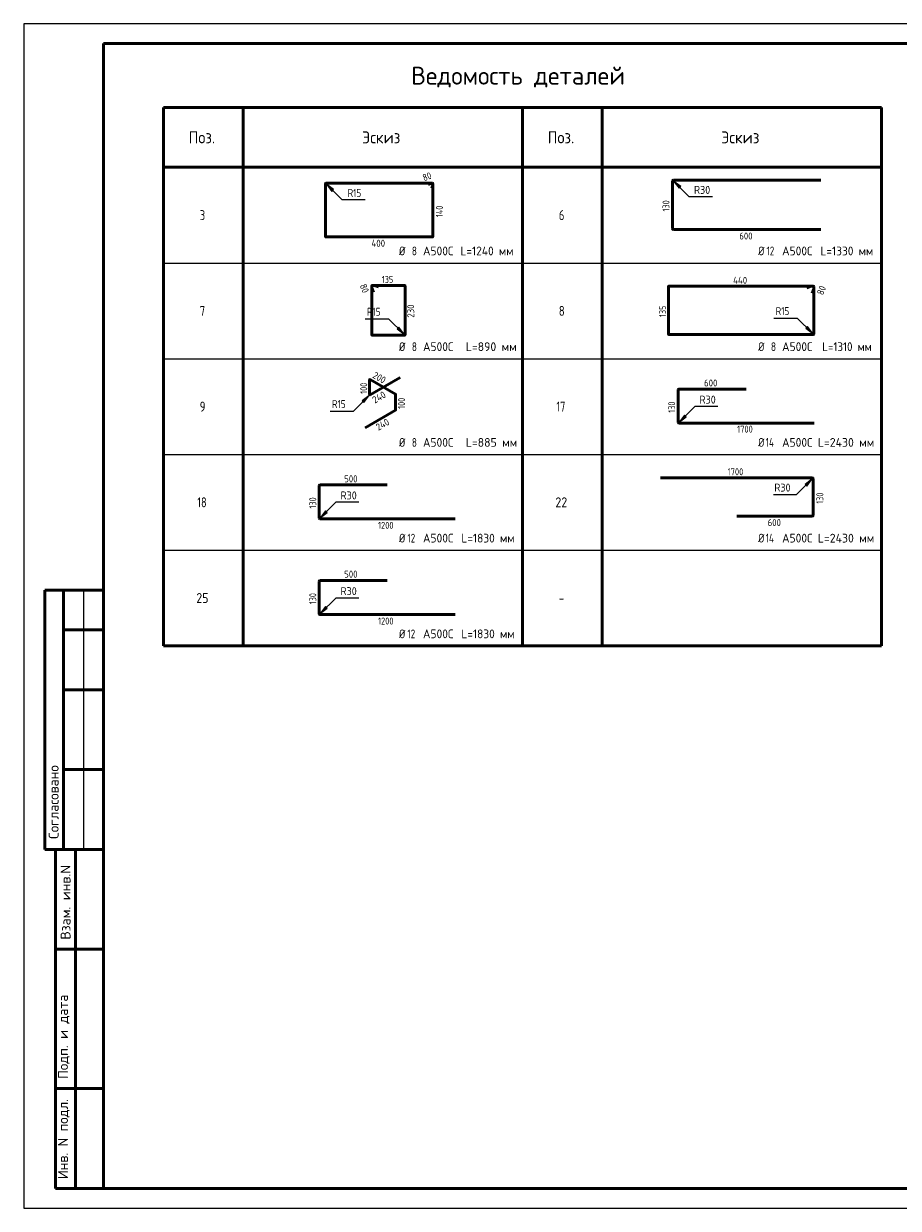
# Model space of a CAD drawing. Header units: millimetres. Extents: x 0 to 42000, y 0 to 29700.
# Tile 1 of 3: x 0 to 21920, y 0 to 29700. Entities that reach past the tile are written whole.
import ezdxf

# ---------------------------------------------------------------- set-up
doc = ezdxf.new("R2010")
doc.units = ezdxf.units.MM
doc.linetypes.add('______2', pattern=[270, 200, -70])
doc.layers.add('Standard', color=7, linetype='Continuous', lineweight=25)
doc.layers.add('ЖБ Стена верхний уровень', color=7, linetype='______2', lineweight=13, true_color=0x656565)
doc.styles.add('ISOCPEUR', font='txt')

msp = doc.modelspace()

# ---------------------------------------------------------------- hatches: boundary and pattern name
at = {"layer": 'Standard', "linetype": 'Continuous', "lineweight": 13, "transparency": 33554687}
for points in [[(7766, 25539), (7596, 25666), (7724, 25496)], [(16466, 25615), (16297, 25743), (16424, 25573)], [(9356, 22048), (9525, 21921), (9398, 22090)], [(19600, 22065), (19769, 21937), (19642, 22107)], [(8523, 20202), (8651, 20372), (8481, 20245)], [(16562, 19889), (16434, 19719), (16604, 19846)], [(19627, 18109), (19754, 18279), (19585, 18151)], [(7565, 17487), (7437, 17317), (7607, 17444)], [(7565, 15087), (7437, 14917), (7607, 15044)]]:
    msp.add_hatch(color=7, dxfattribs=at).paths.add_polyline_path(points)

# ---------------------------------------------------------------- linework, layer by layer
at = {"layer": 'Standard', "color": 7, "linetype": 'Continuous', "lineweight": 25, "transparency": 33554687}
msp.add_line((2000, 29200), (2000, 1058), dxfattribs=at)
at = {"layer": 'Standard', "color": 7, "linetype": 'Continuous', "lineweight": 50, "transparency": 33554687}
for p, q in [((3500, 27600), (12500, 27600)), ((3500, 14100), (3500, 27600)), ((5500, 14100), (5500, 27600)), ((12500, 27600), (21500, 27600)), ((12500, 14100), (12500, 27600)), ((14500, 14100), (14500, 27600)), ((21500, 14100), (21500, 27600)), ((21500, 26100), (3500, 26100)), ((7563, 24361), (7563, 25691)), ((7571, 25699), (10246, 25699)), ((10134, 25671), (10209, 25699)), ((10212, 25699), (10246, 25699)), ((10254, 25654), (10226, 25578)), ((10254, 25691), (10254, 24361)), ((10254, 25691), (10254, 25656)), ((10247, 24354), (7571, 24354)), ((6, 15500), (0, 15500)), ((2000, 15500), (527, 15500)), ((527, 15500), (527, 9000)), ((527, 15500), (527, 9000)), ((1000, 15500), (1000, 9000)), ((2000, 14500), (1000, 14500)), ((3500, 14100), (21500, 14100)), ((2000, 13000), (1000, 13000)), ((2000, 11000), (1000, 11000)), ((0, 9000), (6, 9000)), ((527, 9000), (2000, 9000)), ((800, 500), (800, 9000)), ((800, 500), (800, 9000)), ((1300, 500), (1300, 9000)), ((800, 6500), (2000, 6500)), ((800, 3000), (2000, 3000)), ((2000, 500), (800, 500))]:
    msp.add_line(p, q, dxfattribs=at)
at = {"layer": 'Standard', "color": 7, "linetype": 'Continuous', "lineweight": 13, "transparency": 33554687}
for p, q in [((7596, 25666), (7596, 25666)), ((7596, 25666), (7596, 25666)), ((7596, 25666), (7596, 25666)), ((7596, 25666), (7724, 25496)), ((7766, 25539), (7596, 25666)), ((16297, 25743), (16297, 25743)), ((16297, 25743), (16297, 25743)), ((16297, 25743), (16297, 25743)), ((16297, 25743), (16424, 25573)), ((16466, 25615), (16297, 25743)), ((16424, 25573), (16466, 25615)), ((16445, 25594), (16456, 25584)), ((7724, 25496), (7766, 25539)), ((7745, 25517), (7755, 25507)), ((3500, 23700), (21500, 23700)), ((9398, 22090), (9356, 22048)), ((9356, 22048), (9525, 21921)), ((9377, 22069), (9366, 22080)), ((9525, 21921), (9398, 22090)), ((19642, 22107), (19600, 22065)), ((19600, 22065), (19769, 21937)), ((19621, 22086), (19610, 22096)), ((19769, 21937), (19642, 22107)), ((9525, 21921), (9525, 21921)), ((9525, 21921), (9525, 21921)), ((9525, 21921), (9525, 21921)), ((19769, 21937), (19769, 21937)), ((19769, 21937), (19769, 21937)), ((19769, 21937), (19769, 21937)), ((3500, 21300), (21500, 21300)), ((8651, 20372), (8481, 20245)), ((8481, 20245), (8523, 20202)), ((8502, 20223), (8491, 20213)), ((8523, 20202), (8651, 20372)), ((8651, 20372), (8651, 20372)), ((8651, 20372), (8651, 20372)), ((8651, 20372), (8651, 20372)), ((16562, 19889), (16434, 19719)), ((16434, 19719), (16604, 19846)), ((16434, 19719), (16434, 19719)), ((16434, 19719), (16434, 19719)), ((16434, 19719), (16434, 19719)), ((16604, 19846), (16562, 19889)), ((16583, 19868), (16594, 19878)), ((3500, 18900), (21500, 18900)), ((19754, 18279), (19585, 18151)), ((19585, 18151), (19627, 18109)), ((19606, 18130), (19595, 18120)), ((19627, 18109), (19754, 18279)), ((19754, 18279), (19754, 18279)), ((19754, 18279), (19754, 18279)), ((19754, 18279), (19754, 18279)), ((7565, 17487), (7437, 17317)), ((7437, 17317), (7607, 17444)), ((7437, 17317), (7437, 17317)), ((7437, 17317), (7437, 17317)), ((7437, 17317), (7437, 17317)), ((7607, 17444), (7565, 17487)), ((7586, 17466), (7597, 17476)), ((3500, 16500), (21500, 16500)), ((1500, 15500), (1500, 9000)), ((7565, 15087), (7437, 14917)), ((7437, 14917), (7607, 15044)), ((7437, 14917), (7437, 14917)), ((7437, 14917), (7437, 14917)), ((7437, 14917), (7437, 14917)), ((7607, 15044), (7565, 15087)), ((7586, 15066), (7597, 15076))]:
    msp.add_line(p, q, dxfattribs=at)
at = {"layer": 'Standard', "color": 7, "linetype": 'Continuous', "lineweight": 25, "transparency": 33554687}
msp.add_lwpolyline([(0, 0), (42000, 0), (42000, 29700), (0, 29700), (0, 0)], close=True, dxfattribs=at)
at = {"layer": 'Standard', "color": 7, "linetype": 'Continuous', "lineweight": 50, "transparency": 33554687}
msp.add_lwpolyline([(2000, 29200), (41500, 29200), (41500, 500), (2000, 500), (2000, 29200)], close=True, dxfattribs=at)
at = {"layer": 'Standard', "color": 7, "linetype": 'Continuous', "lineweight": 13, "transparency": 33554687}
for points in [[(41500, 29200), (2000, 29200), (2000, 500), (41500, 500), (41500, 29200)], [(8562, 25283), (7979, 25283), (7596, 25666)], [(17262, 25360), (16679, 25360), (16297, 25743)], [(8560, 22304), (9142, 22304), (9525, 21921)], [(18804, 22320), (19387, 22320), (19769, 21937)], [(7685, 19989), (8268, 19989), (8651, 20372)], [(17400, 20102), (16817, 20102), (16434, 19719)], [(18789, 17896), (19372, 17896), (19754, 18279)], [(8403, 17700), (7820, 17700), (7437, 17317)], [(8403, 15300), (7820, 15300), (7437, 14917)]]:
    msp.add_lwpolyline(points, dxfattribs=at)
at = {"layer": 'Standard', "color": 7, "linetype": 'Continuous', "lineweight": 50, "transparency": 33554687}
for centre, radius, start, end in [((7571, 25691), 7.73, 90, 180), ((10212, 25691), 7.93, 90, 110), ((10246, 25691), 7.93, 0, 90), ((10246, 25691), 7.93, 0, 90), ((10246, 25656), 7.93, 340, 0), ((7571, 24361), 7.73, 180, 270), ((10247, 24361), 7.73, 270, 0)]:
    msp.add_arc(centre, radius, start, end, dxfattribs=at)
at = {"layer": 'ЖБ Стена верхний уровень', "color": 7, "linetype": 'Continuous', "lineweight": 50, "transparency": 33554687}
for p, q in [((16261, 24562), (16261, 25757)), ((16282, 25778), (19975, 25778)), ((19975, 24540), (16282, 24540)), ((8725, 23079), (8725, 23127)), ((8725, 21900), (8725, 23127)), ((8763, 22973), (8725, 23076)), ((8735, 23138), (9546, 23138)), ((8735, 23138), (8783, 23138)), ((8787, 23137), (8890, 23099)), ((9557, 23127), (9557, 21900)), ((16161, 23108), (16161, 21917)), ((19790, 23119), (16172, 23119)), ((19736, 23118), (19629, 23079)), ((19790, 23119), (19740, 23119)), ((19761, 22947), (19800, 23054)), ((19801, 23058), (19801, 23108)), ((19801, 21917), (19801, 23108)), ((9546, 21889), (8735, 21889)), ((16172, 21906), (19790, 21906)), ((8684, 20397), (9432, 20829)), ((8667, 20768), (8667, 20407)), ((9316, 20413), (8684, 20778)), ((16402, 19710), (16402, 20517)), ((16425, 20540), (18108, 20540)), ((9321, 20017), (9321, 20403)), ((8557, 19569), (9316, 20007)), ((19814, 19687), (16425, 19687)), ((7406, 17305), (7406, 18117)), ((7425, 18137), (9108, 18137)), ((15956, 18310), (19760, 18310)), ((19786, 18285), (19786, 17378)), ((10810, 17286), (7425, 17286)), ((19760, 17353), (17871, 17353)), ((7406, 14905), (7406, 15717)), ((7425, 15737), (9108, 15737)), ((10810, 14886), (7425, 14886))]:
    msp.add_line(p, q, dxfattribs=at)
for centre, radius, start, end in [((16282, 25757), 21.3, 90, 180), ((16282, 24562), 21.3, 180, 270), ((8735, 23127), 10.8, 90, 180), ((8735, 23127), 10.8, 90, 180), ((8735, 23079), 10.8, 180, 200), ((8783, 23127), 10.8, 70, 90), ((9546, 23127), 10.6, 0, 90), ((16172, 23108), 11, 90, 180), ((19740, 23108), 11.3, 90, 110), ((19790, 23108), 11.3, 0, 90), ((19790, 23108), 11.3, 0, 90), ((19790, 23058), 11.3, 340, 0), ((8735, 21900), 10.6, 180, 270), ((9546, 21900), 10.6, 270, 0), ((16172, 21917), 11, 180, 270), ((19790, 21917), 11, 270, 0), ((8678, 20768), 10.9, 60, 180), ((16425, 20517), 22.9, 90, 180), ((8678, 20407), 10.9, 180, 300), ((9310, 20403), 10.9, 0, 60), ((9310, 20017), 10.9, 300, 0), ((16425, 19710), 22.9, 180, 270), ((7425, 18117), 19.6, 90, 180), ((19760, 18285), 25.7, 0, 90), ((7425, 17305), 19.6, 180, 270), ((19760, 17378), 25.7, 270, 0), ((7425, 15717), 19.6, 90, 180), ((7425, 14905), 19.6, 180, 270)]:
    msp.add_arc(centre, radius, start, end, dxfattribs=at)

# ---------------------------------------------------------------- texts
at = {"layer": 'Standard', "color": 7, "linetype": 'Continuous', "lineweight": 50, "transparency": 33554687, "insert": (9710, 28100), "char_height": 450, "width": 5798.29, "attachment_point": 7, "style": 'ISOCPEUR'}
msp.add_mtext('\\W0.98;Ведомость деталей', dxfattribs=at)
at = {"layer": 'Standard', "color": 7, "linetype": 'Continuous', "lineweight": 25, "transparency": 33554687, "attachment_point": 7, "style": 'ISOCPEUR'}
for s, insert, char_height, width in [('\\W0.92;Поз.', (4133, 26700), 300, 872.98), ('\\W0.94;Эскиз', (8482, 26700), 300, 1176.12), ('\\W0.92;Поз.', (13133, 26700), 300, 872.99), ('\\W0.94;Эскиз', (17482, 26700), 300, 1176.12), ('\\W0.78;3', (4412, 24775), 250, 272), ('\\W0.78;6', (13412, 24775), 250, 272), ('\\W0.83;Ø', (9407, 23892), 220, 311.66), ('\\W0.78;8', (9727, 23892), 220, 239.38), ('\\W0.95;А500С', (10007, 23892), 220, 917.75), ('\\W0.94;L=1240 мм', (10948, 23892), 220, 1488.69), ('\\W0.83;Ø', (18407, 23892), 220, 311.67), ('\\W0.75;12', (18617, 23892), 220, 346.33), ('\\W0.95;А500С', (19007, 23892), 220, 917.75), ('\\W0.94;L=1330 мм', (19970, 23892), 220, 1466.54), ('\\W0.78;7', (4412, 22375), 250, 272), ('\\W0.78;8', (13412, 22375), 250, 272), ('\\W0.83;Ø', (9407, 21492), 220, 311.66), ('\\W0.78;8', (9727, 21492), 220, 239.38), ('\\W0.95;А500С', (10007, 21492), 220, 917.75), ('\\W0.97;L=890 мм', (11080, 21492), 220, 1359.47), ('\\W0.83;Ø', (18407, 21492), 220, 311.67), ('\\W0.78;8', (18727, 21492), 220, 239.36), ('\\W0.95;А500С', (19007, 21492), 220, 917.75), ('\\W0.91;L=1310 мм', (20014, 21492), 220, 1419.34), ('\\W0.78;9', (4412, 19975), 250, 272), ('\\W0.75;17', (13350, 19975), 250, 393.58), ('\\W0.83;Ø', (9407, 19092), 220, 311.66), ('\\W0.78;8', (9727, 19092), 220, 239.38), ('\\W0.95;А500С', (10007, 19092), 220, 917.75), ('\\W0.97;L=885 мм', (11080, 19092), 220, 1359.47), ('\\W0.83;Ø', (18407, 19092), 220, 311.67), ('\\W0.76;14', (18595, 19092), 220, 370.02), ('\\W0.95;А500С', (19007, 19092), 220, 917.75), ('\\W0.97;L=2430 мм', (19904, 19092), 220, 1535.84), ('\\W0.75;18', (4350, 17575), 250, 393.58), ('\\W0.87;22', (13325, 17575), 250, 459.02), ('\\W0.83;Ø', (9407, 16692), 220, 311.66), ('\\W0.75;12', (9617, 16692), 220, 346.34), ('\\W0.95;А500С', (10007, 16692), 220, 917.75), ('\\W0.94;L=1830 мм', (10970, 16692), 220, 1466.54), ('\\W0.83;Ø', (18407, 16692), 220, 311.67), ('\\W0.76;14', (18595, 16692), 220, 370.02), ('\\W0.95;А500С', (19007, 16692), 220, 917.75), ('\\W0.97;L=2430 мм', (19904, 16692), 220, 1535.84), ('\\W0.87;25', (4325, 15175), 250, 459.01), ('\\W0.78;-', (13412, 15175), 250, 272), ('\\W0.83;Ø', (9407, 14292), 220, 311.66), ('\\W0.75;12', (9617, 14292), 220, 346.34), ('\\W0.95;А500С', (10007, 14292), 220, 917.75), ('\\W0.94;L=1830 мм', (10970, 14292), 220, 1466.54)]:
    msp.add_mtext(s, dxfattribs=dict(at, insert=insert, char_height=char_height, width=width))
at = {"layer": 'Standard', "color": 7, "linetype": 'Continuous', "lineweight": 18, "transparency": 33554687, "char_height": 175, "attachment_point": 7, "style": 'ISOCPEUR'}
for s, insert, width, rotation in [('\\W0.87;80', (10036, 25746), 321.3, 20), ('\\W0.83;140', (10506, 24851), 422.72, 90)]:
    msp.add_mtext(s, dxfattribs=dict(at, insert=insert, width=width, rotation=rotation))
at = {"layer": 'Standard', "color": 7, "linetype": 'Continuous', "lineweight": 18, "transparency": 33554687, "attachment_point": 7, "style": 'ISOCPEUR'}
for s, insert, char_height, width in [('\\W0.83;R15', (8119, 25356), 200, 483.1), ('\\W0.92;R30', (16799, 25433), 200, 531.31), ('\\W0.92;400', (8716, 24108), 175, 464.9), ('\\W0.83;R15', (8603, 22377), 200, 483.11), ('\\W0.83;R15', (18847, 22393), 200, 483.11), ('\\W0.83;R15', (7728, 20062), 200, 483.1), ('\\W0.92;R30', (16937, 20175), 200, 531.31), ('\\W0.92;R30', (18812, 17969), 200, 531.31), ('\\W0.92;R30', (7940, 17773), 200, 531.31), ('\\W0.92;R30', (7940, 15373), 200, 531.31)]:
    msp.add_mtext(s, dxfattribs=dict(at, insert=insert, char_height=char_height, width=width))
at = {"layer": 'Standard', "color": 7, "linetype": 'Continuous', "lineweight": 50, "transparency": 33554687, "char_height": 250, "attachment_point": 7, "rotation": 90, "style": 'ISOCPEUR'}
for s, insert, width in [('\\A1;{\\fISOCPEUR|i0|b0;\\H250.000000;\\W1.000000;\\C7;Согласовано}\\P', (875, 9261), 2071.88), ('\\A1;{\\fISOCPEUR|i0|b0;\\H250.000000;\\W1.000000;\\C7;Взам. инв.N}\\P', (1173, 6736), 1909.1), ('\\A1;{\\fISOCPEUR|i0|b0;\\H250.000000;\\W1.000000;\\C7;Подп. и дата}\\P', (1149, 3242), 2197.06), ('\\A1;{\\fISOCPEUR|i0|b0;\\H250.000000;\\W1.000000;\\C7;Инв. N подл.}\\P', (1149, 734), 2021.79)]:
    msp.add_mtext(s, dxfattribs=dict(at, insert=insert, width=width))
at = {"layer": 'ЖБ Стена верхний уровень', "color": 7, "linetype": 'Continuous', "lineweight": 18, "transparency": 33554687, "char_height": 175, "attachment_point": 7, "style": 'ISOCPEUR'}
for s, insert, width, rotation in [('\\W0.83;130', (16185, 24993), 404.55, 90), ('\\W0.87;80', (8420, 23137), 321.29, 290), ('\\W0.87;80', (20038, 22882), 321.3, 70), ('\\W0.91;230', (9787, 22330), 447.03, 90), ('\\W0.83;135', (16101, 22346), 404.55, 90), ('\\W0.91;200', (8728, 20832), 447.04, 330), ('\\W0.83;100', (8609, 20421), 404.55, 90), ('\\W0.92;240', (8801, 20174), 464.89, 30), ('\\W0.83;100', (9555, 20044), 404.55, 90), ('\\W0.83;130', (16328, 19947), 404.55, 90), ('\\W0.92;240', (8889, 19491), 464.9, 30), ('\\W0.83;130', (7332, 17545), 404.54, 90), ('\\W0.83;130', (20041, 17665), 404.55, 90), ('\\W0.83;130', (7332, 15145), 404.54, 90)]:
    msp.add_mtext(s, dxfattribs=dict(at, insert=insert, width=width, rotation=rotation))
for s, insert, width in [('\\W0.91;600', (17934, 24289), 447.03), ('\\W0.83;135', (8975, 23200), 404.54), ('\\W0.92;440', (17780, 23179), 482.72), ('\\W0.91;600', (17052, 20604), 447.04), ('\\W0.87;1700', (17881, 19448), 530.5), ('\\W0.87;1700', (17643, 18379), 530.49), ('\\W0.91;500', (8032, 18201), 447.04), ('\\W0.91;600', (18645, 17105), 447.04), ('\\W0.87;1200', (8880, 17036), 530.5), ('\\W0.91;500', (8032, 15811), 447.04), ('\\W0.87;1200', (8880, 14636), 530.5)]:
    msp.add_mtext(s, dxfattribs=dict(at, insert=insert, width=width))

doc.saveas('drawing.dxf')
